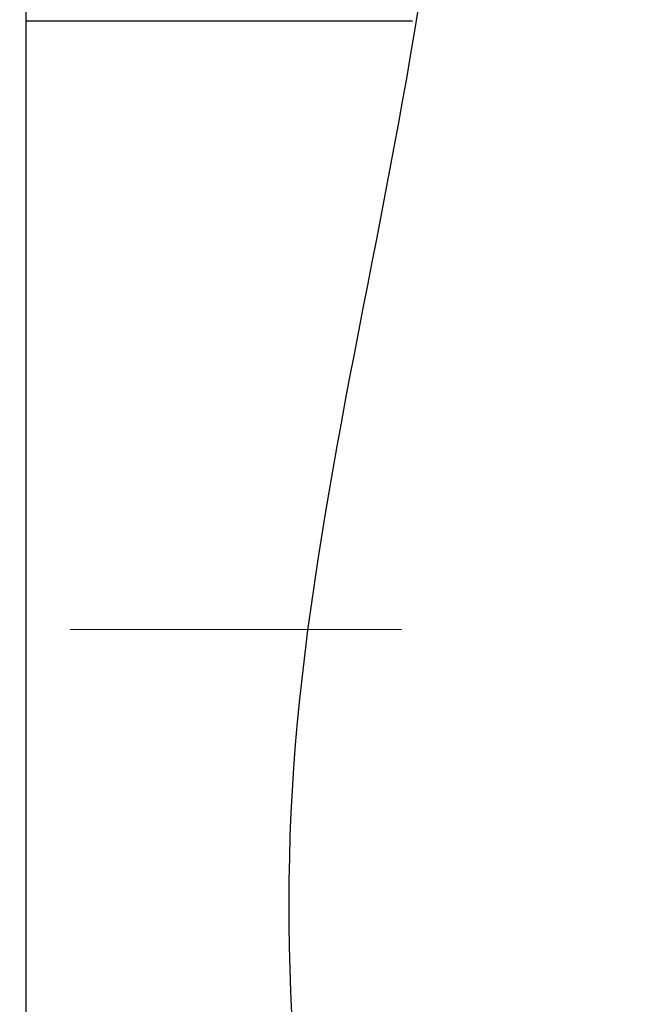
# Model space of a CAD drawing. Header units: millimetres. Extents: x 0 to 1076, y 0 to 742.
# Tile 31 of 134: x 510 to 536, y 209 to 252. Entities that reach past the tile are written whole.
import ezdxf

# ---------------------------------------------------------------- set-up
doc = ezdxf.new("R2010")
doc.units = ezdxf.units.MM
doc.header["$LTSCALE"] = 0.454724
doc.linetypes.add('CENTER', pattern=[50.8, 31.75, -6.35, 6.35, -6.35])
doc.layers.add('NoLayerName_001', color=7, linetype='Continuous')

# ---------------------------------------------------------------- blocks, each defined once
blk = doc.blocks.new('DIM_0003')
at = {"color": 3, "linetype": 'Continuous', "lineweight": 13}
blk.add_arc((59.306, 51.361), 59.306, 300, 210, dxfattribs=at)

msp = doc.modelspace()

# ---------------------------------------------------------------- linework, layer by layer
at = {"layer": 'NoLayerName_001', "color": 7, "linetype": 'Continuous', "lineweight": 25}
for p, q in [((509.876358, 289.598774), (509.876358, 160.598774)), ((509.876358, 289.192668), (509.876358, 160.598774)), ((526.717456, 251.598774), (509.876358, 251.598774))]:
    msp.add_line(p, q, dxfattribs=at)
at = {"layer": 'NoLayerName_001', "color": 4, "linetype": 'CENTER', "lineweight": 13}
msp.add_line((526.246124, 225.098774), (418.376358, 225.098774), dxfattribs=at)
at = {"layer": 'NoLayerName_001', "color": 7, "linetype": 'Continuous', "lineweight": 25}
msp.add_open_spline([(520.497679, 294.573526), (522.39181, 290.028658), (534.667945, 266.428364), (513.200361, 217.681595), (527.189548, 177.206747), (530.046939, 156.765385)], degree=3, knots=[0, 0, 0, 0, 14.771323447, 77.796662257, 139.716979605, 139.716979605, 139.716979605, 139.716979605], dxfattribs=at)

# ---------------------------------------------------------------- block references
at = {"layer": 'NoLayerName_001', "color": 3, "linetype": 'Continuous', "lineweight": 13}
msp.add_blockref('DIM_0003', (432.070374, 173.738251), dxfattribs=at)

doc.saveas('drawing.dxf')
